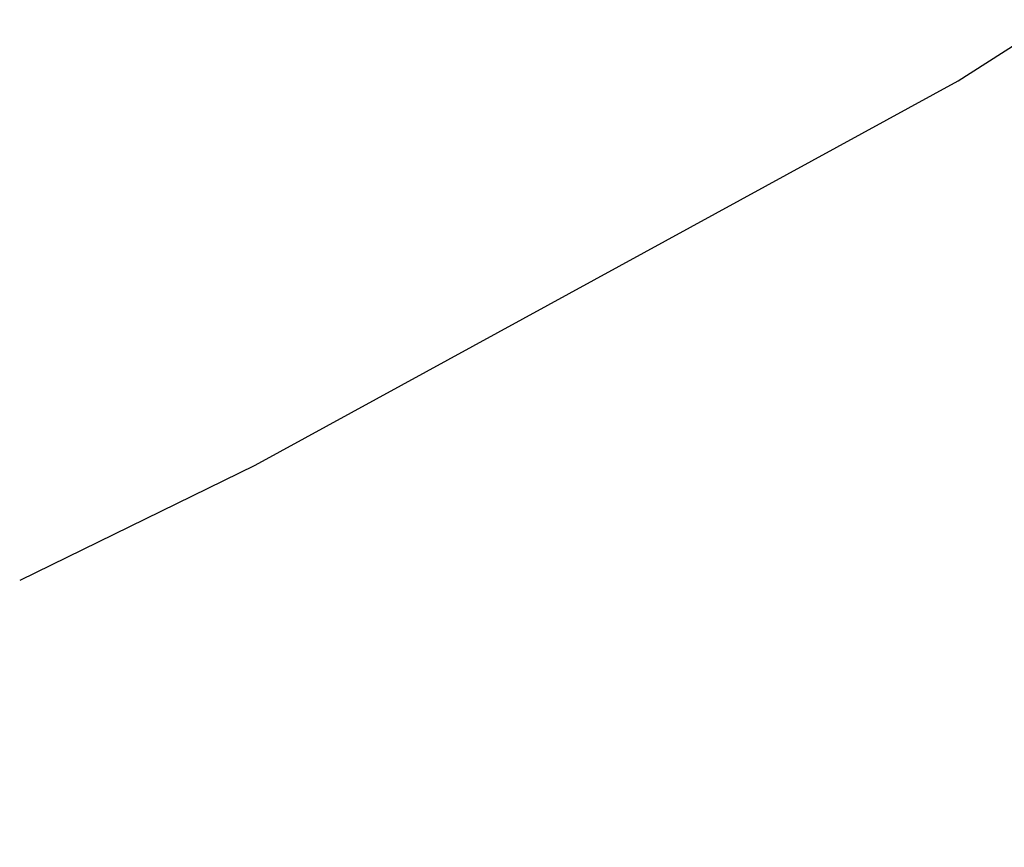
# Paper-space layout '_Isométrica' of a CAD drawing. Header units: millimetres. Extents: x -968 to -258, y -965 to -50.
# Tile 96 of 147: x -503.89 to -497.52, y -710.21 to -704.85. Entities that reach past the tile are written whole.
import ezdxf

# ---------------------------------------------------------------- set-up
doc = ezdxf.new("R2010")
doc.units = ezdxf.units.MM

psp = doc.layouts.new('_Isométrica')

# ---------------------------------------------------------------- linework, layer by layer
at = {"color": 7, "linetype": 'Continuous', "lineweight": 25, "flags": 128}
psp.add_lwpolyline([(-503.888, -708.4827), (-502.3662, -707.7373), (-497.8148, -705.2478), (-493.4408, -702.4534), (-489.2511, -699.3585), (-485.2521, -695.9679)], dxfattribs=at)
at = {"color": 7, "linetype": 'Continuous', "lineweight": 25}
for points, knots in [([(-258.3543, -710.2135), (-258.3743, -707.1916), (-258.4172, -700.7258), (-258.7566, -690.6658), (-259.3128, -680.0746), (-260.0982, -669.3718), (-261.1048, -658.5685), (-262.334, -647.6703), (-263.7844, -636.6843), (-265.4551, -625.6175), (-267.3452, -614.4767), (-269.4533, -603.269), (-271.7781, -592.0014), (-274.3182, -580.681), (-277.0717, -569.3149), (-280.0371, -557.9103), (-283.2124, -546.4743), (-286.5957, -535.0141), (-290.1846, -523.5369), (-293.977, -512.0499), (-297.9705, -500.5603), (-302.1626, -489.0754), (-306.5505, -477.6024), (-311.1315, -466.1484), (-315.9027, -454.7207), (-320.8612, -443.3265), (-326.0037, -431.9728), (-331.3271, -420.667), (-336.8279, -409.416), (-342.5028, -398.2269), (-348.3481, -387.1068), (-354.3601, -376.0626), (-360.5351, -365.1014), (-366.8693, -354.2299), (-373.3585, -343.4551), (-379.9988, -332.7837), (-386.7859, -322.2225), (-393.7156, -311.778), (-400.7835, -301.4568), (-407.9853, -291.2655), (-415.3163, -281.2105), (-422.7719, -271.298), (-430.3476, -261.5343), (-438.0385, -251.9257), (-445.8398, -242.478), (-453.7467, -233.1973), (-461.7541, -224.0894), (-469.857, -215.1601), (-478.0504, -206.415), (-486.3292, -197.8595), (-494.6881, -189.4992), (-503.1219, -181.3392), (-511.6253, -173.3847), (-520.193, -165.6408), (-528.8197, -158.1123), (-537.4998, -150.804), (-546.2282, -143.7205), (-554.9991, -136.8663), (-563.8072, -130.2458), (-572.6469, -123.8629), (-581.5128, -117.7229), (-590.3992, -111.8248), (-599.3006, -106.1909), (-606.5978, -101.7397), (-610.9265, -99.2632), (-612.2838, -98.4866)], [0, 0, 0, 0, 0.01408, 0.030128, 0.046175, 0.062221, 0.078268, 0.094314, 0.110359, 0.126405, 0.142449, 0.158494, 0.174538, 0.190581, 0.206624, 0.222667, 0.23871, 0.254752, 0.270793, 0.286835, 0.302876, 0.318917, 0.334957, 0.350998, 0.367038, 0.383078, 0.399117, 0.415157, 0.431196, 0.447236, 0.463275, 0.479314, 0.495353, 0.511393, 0.527432, 0.543471, 0.55951, 0.57555, 0.591589, 0.607629, 0.623668, 0.639708, 0.655748, 0.671789, 0.687829, 0.70387, 0.719911, 0.735953, 0.751994, 0.768036, 0.784079, 0.800122, 0.816165, 0.832209, 0.848253, 0.864297, 0.880342, 0.896387, 0.912433, 0.92848, 0.944526, 0.960574, 0.976621, 0.992669, 1, 1, 1, 1]), ([(-724.7811, -301.3574), (-723.8822, -300.9265), (-721.5556, -299.8113), (-717.63, -298.3241), (-713.0327, -296.8643), (-708.2976, -295.6981), (-703.4411, -294.8114), (-698.4683, -294.2074), (-693.3866, -293.8841), (-688.2017, -293.8405), (-682.9193, -294.0753), (-677.5448, -294.5873), (-672.0837, -295.3756), (-666.5415, -296.4391), (-660.9243, -297.7767), (-655.2383, -299.3874), (-649.49, -301.2699), (-643.6865, -303.4226), (-637.8349, -305.8437), (-631.943, -308.5308), (-626.0185, -311.4815), (-620.0695, -314.6927), (-614.1044, -318.1609), (-608.1313, -321.8821), (-602.1589, -325.8522), (-596.1954, -330.0664), (-590.2493, -334.5196), (-584.3292, -339.2064), (-578.4434, -344.1208), (-572.6005, -349.2566), (-566.8088, -354.6071), (-561.0766, -360.1653), (-555.4121, -365.924), (-549.8234, -371.8754), (-544.3184, -378.0117), (-538.905, -384.3246), (-533.5909, -390.8056), (-528.3835, -397.446), (-523.2903, -404.2366), (-518.3183, -411.1684), (-513.4746, -418.2318), (-508.7658, -425.4173), (-504.1986, -432.7148), (-499.7794, -440.1146), (-495.5141, -447.6063), (-491.4087, -455.1796), (-487.4689, -462.8241), (-483.6999, -470.5292), (-480.107, -478.2843), (-476.6949, -486.0786), (-473.4682, -493.9012), (-470.4311, -501.7414), (-467.5878, -509.5883), (-464.9417, -517.4308), (-462.4963, -525.2581), (-460.2546, -533.0593), (-458.2194, -540.8235), (-456.3931, -548.5397), (-454.7777, -556.1973), (-453.3749, -563.7854), (-452.186, -571.2936), (-451.2122, -578.7112), (-450.4539, -586.0281), (-449.9116, -593.2339), (-449.5851, -600.3189), (-449.474, -607.2732), (-449.5775, -614.0873), (-449.8944, -620.7523), (-450.4232, -627.259), (-451.1622, -633.5991), (-452.1092, -639.7642), (-453.2618, -645.7467), (-454.6174, -651.5393), (-456.1732, -657.1353), (-457.9265, -662.5285), (-459.8744, -667.7133), (-462.014, -672.6846), (-464.3429, -677.4376), (-466.8588, -681.9682), (-469.5596, -686.2725), (-472.4438, -690.3464), (-475.51, -694.1867), (-478.7581, -697.7874), (-482.183, -701.1513), (-485.7991, -704.2458), (-488.5949, -706.4281), (-490.2348, -707.4922), (-490.5564, -707.7009)], [0, 0, 0, 0, 0.007836, 0.02028, 0.032685, 0.045037, 0.057326, 0.069547, 0.081702, 0.093794, 0.105828, 0.117813, 0.129755, 0.141662, 0.153541, 0.165397, 0.177237, 0.189064, 0.200883, 0.212698, 0.224509, 0.236321, 0.248133, 0.259947, 0.271764, 0.283585, 0.295411, 0.307242, 0.319077, 0.330917, 0.342763, 0.354613, 0.366467, 0.378326, 0.390189, 0.402055, 0.413925, 0.425798, 0.437673, 0.449551, 0.461431, 0.473312, 0.485194, 0.497076, 0.508959, 0.520842, 0.532725, 0.544606, 0.556486, 0.568364, 0.580239, 0.592112, 0.603983, 0.61585, 0.627713, 0.639572, 0.651426, 0.663276, 0.675121, 0.68696, 0.698794, 0.710623, 0.722446, 0.734263, 0.746076, 0.757883, 0.769686, 0.781486, 0.793285, 0.805082, 0.81688, 0.828682, 0.84049, 0.852308, 0.864141, 0.875993, 0.88787, 0.899779, 0.911728, 0.923723, 0.935772, 0.947881, 0.960057, 0.9723, 0.984611, 0.996982, 1, 1, 1, 1])]:
    psp.add_open_spline(points, degree=3, knots=knots, dxfattribs=at)

doc.saveas('drawing.dxf')
